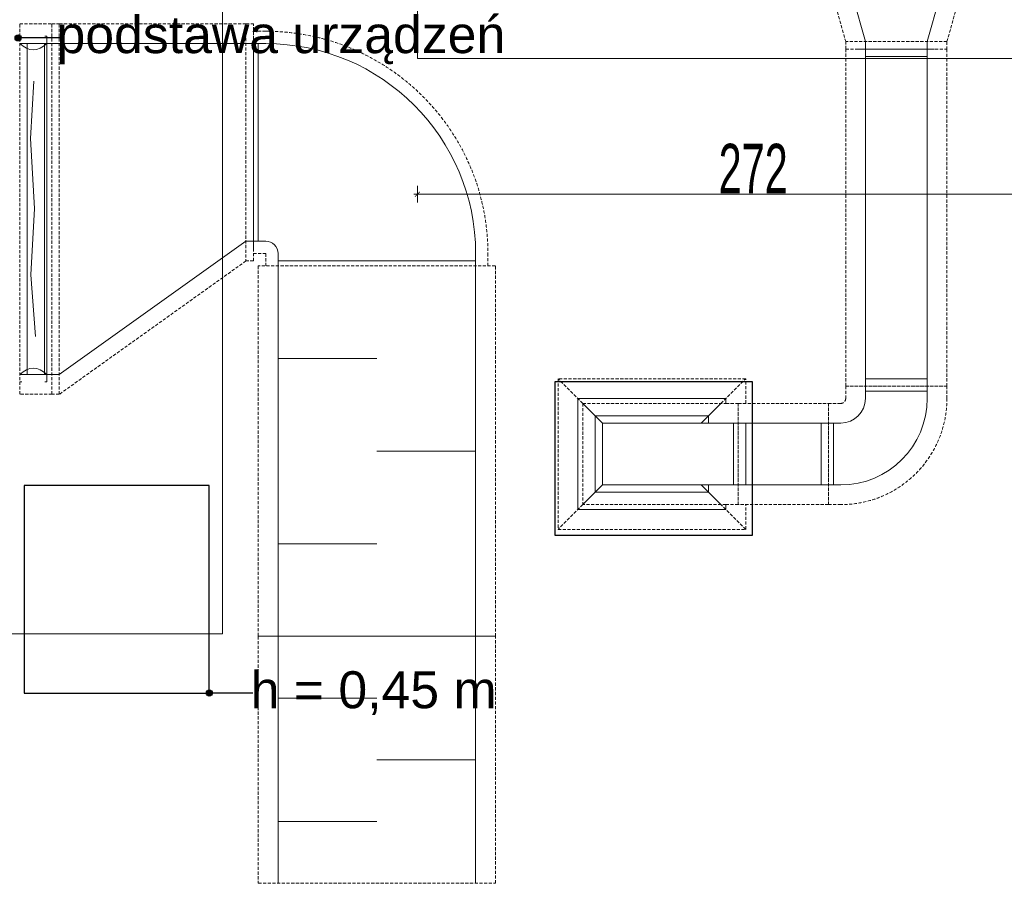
# Model space of a CAD drawing. Header units: millimetres. Extents: x -3034 to 546681, y -100001 to 133386.
# Tile 39 of 173: x 69872 to 73860, y -8405 to -4908. Entities that reach past the tile are written whole.
import ezdxf
from ezdxf.lldxf.tags import DXFTag

# ---------------------------------------------------------------- set-up
doc = ezdxf.new("R2010")
doc.units = ezdxf.units.MM
doc.set_wipeout_variables(frame=1)
for name, pattern in [('ACAD_ISO03W100', [150, 60, -90]), ('DASHED', [19.05, 12.7, -6.35]), ('Wipeout_Contour', [1000, 0, -1000])]:
    doc.linetypes.add(name, pattern=pattern)
doc.layers.get('Defpoints').update_dxf_attribs({"color": 252})
for name, color, linetype in [('___INST__AR_podstawy', 3, 'Continuous'), ('ELEK CIENKIE', 80, 'Continuous'), ('ELEK ODGROMÓWKA', 214, 'Continuous'), ('FLUID-W10-INS', 7, 'Continuous'), ('FLUID-W9-INS', 7, 'Continuous'), ('Linia', 252, 'Continuous'), ('Słup', 252, 'Continuous'), ('Tekst', 252, 'Continuous')]:
    doc.layers.add(name, color=color, linetype=linetype)
doc.layers.add('A-widok', color=7, linetype='Continuous', lineweight=15)
doc.layers.add('I_WYMIARY', color=6, linetype='Continuous', lineweight=18)
doc.styles.add('DETALE1_100', font='arial.ttf', dxfattribs={"width": 0.6, "height": 200})
doc.styles.add('Times new roman', font='arial.ttf')
tags = doc.linetypes.add('DASH', pattern=[15, 10, -5]).pattern_tags.tags
tags[6:7] = [DXFTag(74, 4), DXFTag(75, 0), DXFTag(340, '0'), DXFTag(46, 0.0), DXFTag(50, 0.0), DXFTag(44, 0.0), DXFTag(45, 0.0)]
tags[4:5] = [DXFTag(74, 4), DXFTag(75, 0), DXFTag(340, '0'), DXFTag(46, 0.0), DXFTag(50, 0.0), DXFTag(44, 0.0), DXFTag(45, 0.0)]
doc.dimstyles.new('Detale 1_100', dxfattribs={"dimscale": 0.12, "dimtxt": 250, "dimasz": 20, "dimexe": 50, "dimexo": 0, "dimgap": 30, "dimtad": 1, "dimdec": 1, "dimlfac": 0.1, "dimzin": 9, "dimdsep": 46, "dimtxsty": 'DETALE1_100', "dimblk1": 'DIM_KRESKA_', "dimblk2": 'DIM_KRESKA_', "dimsah": 1, "dimcen": 0, "dimse1": 1, "dimse2": 1, "dimclrd": 256, "dimclre": 256, "dimclrt": 256, "dimadec": 0, "dimazin": 0, "dimtfac": 0.01, "dimtdec": 1, "dimtix": 1, "dimtofl": 0, "dimtmove": 0, "dimatfit": 3, "dimfxl": 1, "dimtolj": 1, "dimtzin": 12, "dimlwd": -1, "dimarcsym": 0})

# ---------------------------------------------------------------- blocks, each defined once
blk = doc.blocks.new('A$C67C5DD4D')
at = {"layer": 'Linia', "linetype": 'Continuous'}
blk.add_hatch(color=256, dxfattribs=at).paths.add_polyline_path([(38251.1, 20672.5), (38250.1, 20677.3), (38247.4, 20681.4), (38243.3, 20684.1), (38238.6, 20685), (38233.8, 20684.1), (38229.7, 20681.4), (38227, 20677.3), (38226.1, 20672.5), (38227, 20667.7), (38229.7, 20663.7), (38233.8, 20661), (38238.6, 20660), (38243.3, 20661), (38247.4, 20663.7), (38250.1, 20667.7)])
at = {"layer": 'Linia'}
blk.add_line((38415.4, 20672.5), (38251.1, 20672.5), dxfattribs=at)
blk.add_circle((38238.6, 20672.5), 12.5, dxfattribs=at)
at = {"layer": 'Tekst', "char_height": 150, "attachment_point": 2, "style": 'Times new roman'}
for s, insert in [('\\A1;{\\fArial|b0|i0|c0|p38;podstawa urządzeń}', (39302.7, 20760.8)), ('\\A1;{\\fArial|b0|i0|c0|p38;h = 0,45 m}', (39678.3, 18107.9))]:
    blk.add_mtext(s, dxfattribs=dict(at, insert=insert))
at = {"color": 254, "linetype": 'Wipeout_Contour', "lineweight": 0, "ltscale": 474154.973817}
blk.add_wipeout([(40412.6, 18659.5), (41212.6, 18659.5), (41212.6, 19279.5), (40412.6, 19279.5)], dxfattribs=at).dxf.layer = 'Słup'
at = {"color": 254, "linetype": 'Wipeout_Contour', "lineweight": 0, "ltscale": 481919.218204}
blk.add_wipeout([(38262.6, 18019.6), (39012.6, 18019.6), (39012.6, 18859.6), (38262.6, 18859.6)], dxfattribs=at).dxf.layer = 'Słup'
at = {"layer": 'Linia', "linetype": 'Continuous'}
blk.add_hatch(color=256, dxfattribs=at).paths.add_polyline_path([(39025.1, 18019.6), (39024.1, 18024.4), (39021.4, 18028.5), (39017.3, 18031.2), (39012.6, 18032.1), (39007.8, 18031.2), (39003.7, 18028.5), (39001, 18024.4), (39000.1, 18019.6), (39001, 18014.9), (39003.7, 18010.8), (39007.8, 18008.1), (39012.6, 18007.1), (39017.3, 18008.1), (39021.4, 18010.8), (39024.1, 18014.9)])
at = {"layer": 'Linia'}
blk.add_line((39189.4, 18019.6), (39025.1, 18019.6), dxfattribs=at)
blk.add_circle((39012.6, 18019.6), 12.5, dxfattribs=at)
at = {"layer": 'Słup'}
for p, q in [((41212.6, 19279.5), (40412.6, 19279.5)), ((40412.6, 19279.5), (40412.6, 18659.5)), ((41212.6, 18659.5), (41212.6, 19279.5)), ((39012.6, 18859.6), (38262.6, 18859.6)), ((38262.6, 18859.6), (38262.6, 18019.6)), ((39012.6, 18019.6), (39012.6, 18859.6)), ((40412.6, 18659.5), (41212.6, 18659.5)), ((38262.6, 18019.6), (39012.6, 18019.6))]:
    blk.add_line(p, q, dxfattribs=at)
blk = doc.blocks.new('iglice')
at = {"layer": 'ELEK CIENKIE', "color": 232, "linetype": 'ACAD_ISO03W100', "ltscale": 3}
blk.add_circle((-36414.8, 17462.6), 7540, dxfattribs=at)
blk = doc.blocks.new('wentDACH')
at = {"color": 8, "linetype": 'ByBlock', "lineweight": 9}
for p, q in [((-112812.1, 38672.2, 4809.1), (-112737.1, 38404.2, 4809.1)), ((-112487.1, 38404.2, 4809.1), (-112412.1, 38672.2, 4809.1)), ((-112737.1, 38404.2, 4809.1), (-112737.1, 38374.2, 4809.1)), ((-112487.1, 38374.2, 4809.1), (-112487.1, 38404.2, 4809.1)), ((-115165.9, 38396.2, 5175), (-115215.9, 38396.2, 5175)), ((-112737.2, 38374.4, 4925), (-112737.2, 37009.4, 4925)), ((-112487.2, 37009.4, 4925), (-112487.2, 38374.4, 4925)), ((-115215.9, 37596.2, 5175), (-115165.9, 37596.2, 5175)), ((-115115.9, 37546.2, 5175), (-115115.9, 37496.2, 5175)), ((-114315.9, 37496.2, 5175), (-114315.9, 37546.2, 5175)), ((-112737.2, 37009.4, 4925), (-112737.2, 36959.4, 4925)), ((-112487.2, 36959.4, 4925), (-112487.2, 37009.4, 4925)), ((-112837.2, 36859.4, 4925), (-112887.2, 36859.4, 4925)), ((-112887.2, 36609.4, 4925), (-112837.2, 36609.4, 4925))]:
    blk.add_line(p, q, dxfattribs=at)
at = {"color": 8, "lineweight": 9}
for p, q in [((-116162.2, 38426.6), (-116153.5, 38426.6)), ((-116052.2, 38426.6), (-116060.8, 38426.6)), ((-116052.2, 37026.6), (-116052.2, 38426.6)), ((-116105, 38243.7), (-116118.6, 38011.5)), ((-116118.6, 38011.5), (-116101.9, 37728.7)), ((-116101.9, 37728.7), (-116117.6, 37459.4)), ((-116117.6, 37459.4), (-116098.7, 37210.3)), ((-116153.5, 37026.6), (-116162.2, 37026.6)), ((-116060.8, 37026.6), (-116052.2, 37026.6))]:
    blk.add_line(p, q, dxfattribs=at)
at = {"color": 8, "linetype": 'Continuous', "lineweight": 9}
for p, q in [((-115215.9, 37566.2, 5175), (-115215.9, 38426.2, 5175)), ((-115195.9, 38396.2, 5175), (-115195.9, 37596.2, 5175)), ((-112457.2, 38374.4, 4925), (-112767.2, 38374.4, 4925)), ((-112487.2, 38344.4, 4925), (-112737.2, 38344.4, 4925)), ((-114315.9, 37516.2, 5175), (-115115.9, 37516.2, 5175)), ((-112487.2, 37039.4, 4925), (-112737.2, 37039.4, 4925)), ((-112487.2, 36989.4, 4925), (-112737.2, 36989.4, 4925)), ((-112867.2, 36609.4, 4925), (-112867.2, 36859.4, 4925))]:
    blk.add_line(p, q, dxfattribs=at)
at = {"color": 8, "linetype": 'ByBlock', "lineweight": 9, "extrusion": (-1.22465e-16, 4.93038e-32, -1)}
for p, q in [((-116031.7, 38396.2, 5006.5), (-116161.7, 38396.2, 5006.5)), ((-116031.7, 37056.2, 5006.5), (-116161.7, 37056.2, 5006.5))]:
    blk.add_line(p, q, dxfattribs=at)
at = {"color": 8, "linetype": 'Continuous', "lineweight": 9, "extrusion": (-1.22465e-16, 4.93038e-32, -1)}
for p, q in [((-116131.7, 37056.2, 5006.5), (-116131.7, 38396.2, 5006.5)), ((-116061.7, 37056.2, 5006.5), (-116061.7, 38396.2, 5006.5))]:
    blk.add_line(p, q, dxfattribs=at)
at = {"color": 8, "linetype": 'ByBlock', "lineweight": 9, "extrusion": (-1.22465e-16, 0, -1)}
for p, q in [((-116001.8, 38396.2, 5175), (-116031.8, 38396.2, 5175)), ((-115245.8, 38396.2, 5175), (-116001.8, 38396.2, 5175)), ((-115215.8, 38396.2, 5175), (-115245.8, 38396.2, 5175)), ((-115245.8, 37596.2, 5175), (-116001.8, 37056.2, 5175)), ((-115215.8, 37596.2, 5175), (-115245.8, 37596.2, 5175)), ((-116001.8, 37056.2, 5175), (-116031.8, 37056.2, 5175))]:
    blk.add_line(p, q, dxfattribs=at)
at = {"color": 8, "linetype": 'ByBlock', "lineweight": 9, "extrusion": (2.46519e-32, -1.22465e-16, -1)}
for p, q in [((-115115.9, 35996.2, 5175), (-115115.9, 37496.2, 5175)), ((-114315.9, 37496.2, 5175), (-114315.9, 35996.2, 5175)), ((-115115.9, 34996.2, 5175), (-115115.9, 35996.2, 5175)), ((-114315.9, 35996.2, 5175), (-114315.9, 34996.2, 5175))]:
    blk.add_line(p, q, dxfattribs=at)
at = {"color": 8, "linetype": 'Continuous', "lineweight": 9, "extrusion": (2.46519e-32, -1.22465e-16, -1)}
for p, q in [((-114715.9, 37121.2, 5175), (-115115.9, 37121.2, 5175)), ((-114715.9, 36746.2, 5175), (-114315.9, 36746.2, 5175)), ((-114715.9, 36371.2, 5175), (-115115.9, 36371.2, 5175)), ((-114715.9, 35746.2, 5175), (-115115.9, 35746.2, 5175)), ((-114715.9, 35496.2, 5175), (-114315.9, 35496.2, 5175)), ((-114715.9, 35246.2, 5175), (-115115.9, 35246.2, 5175))]:
    blk.add_line(p, q, dxfattribs=at)
at = {"color": 8, "linetype": 'ByBlock', "lineweight": 9, "extrusion": (-2.44929e-16, -1, -1.83697e-16)}
for p, q in [((-113302.2, 36959.4, 4075), (-113902.2, 36959.4, 4075)), ((-113902.2, 36959.4, 4075), (-113902.2, 36509.4, 4075)), ((-113832.2, 36889.4, 4075), (-113882.2, 36939.4, 4075)), ((-113372.2, 36889.4, 4075), (-113322.2, 36939.4, 4075)), ((-113302.2, 36939.4, 4075), (-113302.2, 36959.4, 4075)), ((-113802.2, 36859.4, 4075), (-113832.2, 36889.4, 4075)), ((-113402.2, 36859.4, 4075), (-113372.2, 36889.4, 4075)), ((-113802.2, 36609.4, 4075), (-113832.2, 36579.4, 4075)), ((-113372.2, 36579.4, 4075), (-113402.2, 36609.4, 4075)), ((-113832.2, 36579.4, 4075), (-113882.2, 36529.4, 4075)), ((-113322.2, 36529.4, 4075), (-113372.2, 36579.4, 4075)), ((-113302.2, 36509.4, 4075), (-113302.2, 36529.4, 4075)), ((-113902.2, 36509.4, 4075), (-113302.2, 36509.4, 4075))]:
    blk.add_line(p, q, dxfattribs=at)
at = {"color": 8, "linetype": 'ByBlock', "lineweight": 9, "extrusion": (3.67394e-16, 1, -6.12323e-17)}
for p, q in [((-113802.2, 36859.4, 4875), (-113832.2, 36889.4, 4875)), ((-113372.2, 36889.4, 4875), (-113402.2, 36859.4, 4875)), ((-113802.2, 36859.4, 4875), (-113302.2, 36859.4, 4875)), ((-113802.2, 36859.4, 4875), (-113802.2, 36609.4, 4875)), ((-113302.2, 36859.4, 4875), (-113252.2, 36859.4, 4875)), ((-113832.2, 36579.4, 4875), (-113802.2, 36609.4, 4875)), ((-113302.2, 36609.4, 4875), (-113802.2, 36609.4, 4875)), ((-113372.2, 36579.4, 4875), (-113402.2, 36609.4, 4875)), ((-113302.2, 36609.4, 4875), (-113252.2, 36609.4, 4875))]:
    blk.add_line(p, q, dxfattribs=at)
at = {"color": 8, "linetype": 'Continuous', "lineweight": 9, "extrusion": (3.67394e-16, 1, -6.12323e-17)}
for p, q in [((-113832.2, 36579.4, 4875), (-113832.2, 36889.4, 4875)), ((-113832.2, 36889.4, 4875), (-113372.2, 36889.4, 4875)), ((-113372.2, 36889.4, 4875), (-113372.2, 36859.4, 4875)), ((-113272.2, 36609.4, 4875), (-113272.2, 36859.4, 4875)), ((-113372.2, 36609.4, 4875), (-113372.2, 36579.4, 4875)), ((-113372.2, 36579.4, 4875), (-113832.2, 36579.4, 4875))]:
    blk.add_line(p, q, dxfattribs=at)
at = {"color": 8, "linetype": 'Continuous', "lineweight": 9, "extrusion": (-2.44929e-16, -1, -1.83697e-16)}
for p, q in [((-113372.2, 36889.4, 4075), (-113832.2, 36889.4, 4075)), ((-113832.2, 36889.4, 4075), (-113832.2, 36579.4, 4075)), ((-113372.2, 36859.4, 4075), (-113372.2, 36889.4, 4075)), ((-113372.2, 36579.4, 4075), (-113372.2, 36609.4, 4075)), ((-113832.2, 36579.4, 4075), (-113372.2, 36579.4, 4075))]:
    blk.add_line(p, q, dxfattribs=at)
at = {"color": 8, "linetype": 'ByBlock', "lineweight": 9, "extrusion": (1.22465e-16, 0, -1)}
for p, q in [((-112887.2, 36859.4, 4925), (-113252.2, 36859.4, 4925)), ((-112887.2, 36609.4, 4925), (-113252.2, 36609.4, 4925))]:
    blk.add_line(p, q, dxfattribs=at)
at = {"color": 8, "linetype": 'Continuous', "lineweight": 9, "extrusion": (1.22465e-16, 0, -1)}
for p, q in [((-113222.2, 36609.4, 4925), (-113222.2, 36859.4, 4925)), ((-112917.2, 36609.4, 4925), (-112917.2, 36859.4, 4925))]:
    blk.add_line(p, q, dxfattribs=at)
at = {"color": 8, "lineweight": 9, "extrusion": (0, 0, -1)}
for centre, start_param, end_param in [((-116107.3, 38994.5), 2.854685, 3.428501), ((-116107, 36458.7), 5.996277, 6.570093)]:
    blk.add_ellipse(centre, major_axis=(0, 623.4), ratio=0.311046, start_param=start_param, end_param=end_param, dxfattribs=at)
at = {"color": 8, "linetype": 'ByBlock', "lineweight": 9, "extrusion": (-7.32119e-64, -2.68074e-32, -1)}
blk.add_ellipse((-115165.9, 37546.2, 5175), major_axis=(0, 850), ratio=1, start_param=0, end_param=1.570796, dxfattribs=at)
blk.add_ellipse((-115165.9, 37546.2, 5175), major_axis=(0, 850), ratio=1, start_param=0, end_param=1.570796, dxfattribs=at)
at = {"color": 8, "linetype": 'ByBlock', "lineweight": 9, "extrusion": (0, -2.68074e-32, -1)}
blk.add_ellipse((-115165.9, 37546.2, 5175), major_axis=(0, 50), ratio=1, start_param=0, end_param=1.570796, dxfattribs=at)
blk.add_ellipse((-115165.9, 37546.2, 5175), major_axis=(0, 50), ratio=1, start_param=0, end_param=1.570796, dxfattribs=at)
at = {"color": 8, "linetype": 'ByBlock', "lineweight": 9, "extrusion": (-1.22465e-16, -2.20817e-48, -1)}
blk.add_ellipse((-112837.2, 36959.4, 4925), major_axis=(350, 0), ratio=1, start_param=0, end_param=1.570796, dxfattribs=at)
blk.add_ellipse((-112837.2, 36959.4, 4925), major_axis=(350, 0), ratio=1, start_param=0, end_param=1.570796, dxfattribs=at)
at = {"color": 8, "linetype": 'ByBlock', "lineweight": 9, "extrusion": (-1.22465e-16, -1.93215e-48, -1)}
blk.add_ellipse((-112837.2, 36959.4, 4925), major_axis=(100, 0), ratio=1, start_param=0, end_param=1.570796, dxfattribs=at)
blk.add_ellipse((-112837.2, 36959.4, 4925), major_axis=(100, 0), ratio=1, start_param=0, end_param=1.570796, dxfattribs=at)
at = {"layer": 'FLUID-W10-INS', "color": 8, "linetype": 'DASHED', "lineweight": 9, "extrusion": (-1.22465e-16, 4.93038e-32, -1)}
for p, q in [((-116161.7, 36976.2, 5006.5), (-116161.7, 38476.2, 5006.5)), ((-116161.7, 38476.2, 5006.5), (-116031.7, 38476.2, 5006.5)), ((-116031.7, 36976.2, 5006.5), (-116031.7, 38476.2, 5006.5)), ((-116031.7, 36976.2, 5006.5), (-116161.7, 36976.2, 5006.5))]:
    blk.add_line(p, q, dxfattribs=at)
at = {"layer": 'FLUID-W10-INS', "color": 8, "linetype": 'DASHED', "lineweight": 9, "extrusion": (-1.22465e-16, 0, -1)}
for p, q in [((-116031.8, 38476.2, 5175), (-116001.8, 38476.2, 5175)), ((-116031.8, 36976.2, 5175), (-116031.8, 38476.2, 5175)), ((-116001.8, 38476.2, 5175), (-115245.8, 38476.2, 5175)), ((-116001.8, 36976.2, 5175), (-116001.8, 38476.2, 5175)), ((-115245.8, 38476.2, 5175), (-115215.8, 38476.2, 5175)), ((-115245.8, 38476.2, 5175), (-115245.8, 37516.2, 5175)), ((-115215.8, 37516.2, 5175), (-115215.8, 38476.2, 5175)), ((-115245.8, 37516.2, 5175), (-116001.8, 36976.2, 5175)), ((-115215.8, 37516.2, 5175), (-115245.8, 37516.2, 5175)), ((-116001.8, 36976.2, 5175), (-116031.8, 36976.2, 5175))]:
    blk.add_line(p, q, dxfattribs=at)
at = {"layer": 'FLUID-W10-INS', "color": 8, "linetype": 'DASHED', "lineweight": 9}
for p, q in [((-115165.9, 38446.1, 5175), (-115215.9, 38446.1, 5175)), ((-115215.9, 37546.3, 5175), (-115165.9, 37546.3, 5175)), ((-115165.8, 37546.2, 5175), (-115165.8, 37496.2, 5175)), ((-114266, 37496.2, 5175), (-114266, 37546.2, 5175))]:
    blk.add_line(p, q, dxfattribs=at)
at = {"layer": 'FLUID-W10-INS', "color": 8, "linetype": 'DASHED', "lineweight": 9, "extrusion": (2.46519e-32, -1.22465e-16, -1)}
for p, q in [((-115195.9, 37496.2, 5175), (-115195.9, 35996.2, 5175)), ((-114235.9, 37496.2, 5175), (-115195.9, 37496.2, 5175)), ((-114235.9, 35996.2, 5175), (-114235.9, 37496.2, 5175)), ((-115195.9, 35996.2, 5175), (-114235.9, 35996.2, 5175)), ((-115195.9, 35996.2, 5175), (-115195.9, 34996.2, 5175)), ((-114235.9, 35996.2, 5175), (-115195.9, 35996.2, 5175)), ((-114235.9, 34996.2, 5175), (-114235.9, 35996.2, 5175)), ((-115195.9, 34996.2, 5175), (-114235.9, 34996.2, 5175))]:
    blk.add_line(p, q, dxfattribs=at)
at = {"layer": 'FLUID-W10-INS', "color": 8, "linetype": 'DASHED', "lineweight": 9, "extrusion": (-9.81803e-32, -2.68074e-32, -1)}
blk.add_ellipse((-115165.9, 37546.2, 5175), major_axis=(0, 899.9), ratio=1, start_param=0, end_param=1.570796, dxfattribs=at)
at = {"layer": 'FLUID-W10-INS', "color": 8, "linetype": 'DASHED', "lineweight": 9, "extrusion": (-9.24446e-32, -2.68074e-32, -1)}
blk.add_ellipse((-115165.9, 37546.2, 5175), major_axis=(0, 0.1), ratio=1, start_param=0, end_param=1.570796, dxfattribs=at)
at = {"layer": 'FLUID-W9-INS', "color": 8, "linetype": 'DASHED', "lineweight": 9}
for p, q in [((-112892.1, 38672.2, 4809.1), (-112817.1, 38404.2, 4809.1)), ((-112407.1, 38404.2, 4809.1), (-112332.1, 38672.2, 4809.1)), ((-112817.1, 38374.2, 4809.1), (-112817.1, 38404.2, 4809.1)), ((-112407.1, 38404.2, 4809.1), (-112817.1, 38404.2, 4809.1)), ((-112407.1, 38404.2, 4809.1), (-112407.1, 38374.2, 4809.1)), ((-112817.2, 37009.4, 4925), (-112817.2, 38374.4, 4925)), ((-112817.1, 38374.2, 4809.1), (-112407.1, 38374.2, 4809.1)), ((-112407.2, 38374.4, 4925), (-112407.2, 37009.4, 4925)), ((-112817.2, 37009.4, 4925), (-112817.2, 36959.4, 4925)), ((-112407.2, 37009.4, 4925), (-112817.2, 37009.4, 4925)), ((-112817.2, 37009.4, 4925), (-112407.2, 37009.4, 4925)), ((-112407.2, 36959.4, 4925), (-112407.2, 37009.4, 4925)), ((-112837.2, 36939.4, 4925), (-112887.2, 36939.4, 4925)), ((-112887.2, 36939.4, 4925), (-112887.2, 36529.4, 4925)), ((-112887.2, 36529.4, 4925), (-112837.2, 36529.4, 4925))]:
    blk.add_line(p, q, dxfattribs=at)
at = {"layer": 'FLUID-W9-INS', "color": 8, "linetype": 'DASHED', "lineweight": 9, "extrusion": (-2.44929e-16, -1, -1.83697e-16)}
for p, q in [((-113882.2, 36939.4, 4075), (-113982.2, 37039.4, 4075)), ((-113982.2, 37039.4, 4075), (-113982.2, 36429.4, 4075)), ((-113222.2, 37039.4, 4075), (-113982.2, 37039.4, 4075)), ((-113322.2, 36939.4, 4075), (-113222.2, 37039.4, 4075)), ((-113222.2, 36939.4, 4075), (-113222.2, 37039.4, 4075)), ((-113882.2, 36939.4, 4075), (-113882.2, 36529.4, 4075)), ((-113882.2, 36529.4, 4075), (-113982.2, 36429.4, 4075)), ((-113222.2, 36429.4, 4075), (-113322.2, 36529.4, 4075)), ((-113222.2, 36429.4, 4075), (-113222.2, 36529.4, 4075)), ((-113982.2, 36429.4, 4075), (-113222.2, 36429.4, 4075))]:
    blk.add_line(p, q, dxfattribs=at)
at = {"layer": 'FLUID-W9-INS', "color": 8, "linetype": 'DASHED', "lineweight": 9, "extrusion": (3.67394e-16, 1, -6.12323e-17)}
for p, q in [((-113882.2, 36939.4, 4875), (-113302.2, 36939.4, 4875)), ((-113302.2, 36939.4, 4875), (-113252.2, 36939.4, 4875)), ((-113252.2, 36939.4, 4875), (-113252.2, 36529.4, 4875)), ((-113302.2, 36529.4, 4875), (-113882.2, 36529.4, 4875)), ((-113252.2, 36529.4, 4875), (-113302.2, 36529.4, 4875))]:
    blk.add_line(p, q, dxfattribs=at)
at = {"layer": 'FLUID-W9-INS', "color": 8, "linetype": 'DASHED', "lineweight": 9, "extrusion": (1.22465e-16, 0, -1)}
for p, q in [((-113252.2, 36529.4, 4925), (-113252.2, 36939.4, 4925)), ((-113252.2, 36939.4, 4925), (-112887.2, 36939.4, 4925)), ((-112887.2, 36529.4, 4925), (-112887.2, 36939.4, 4925)), ((-112887.2, 36529.4, 4925), (-113252.2, 36529.4, 4925))]:
    blk.add_line(p, q, dxfattribs=at)
at = {"layer": 'FLUID-W9-INS', "color": 8, "linetype": 'DASHED', "lineweight": 9, "extrusion": (-1.22465e-16, -5.05618e-48, -1)}
blk.add_ellipse((-112837.2, 36959.4, 4925), major_axis=(430, 0), ratio=1, start_param=0, end_param=1.570796, dxfattribs=at)
at = {"layer": 'FLUID-W9-INS', "color": 8, "linetype": 'DASHED', "lineweight": 9, "extrusion": (-1.22465e-16, -2.41519e-48, -1)}
blk.add_ellipse((-112837.2, 36959.4, 4925), major_axis=(20, 0), ratio=1, start_param=0, end_param=1.570796, dxfattribs=at)
blk = doc.blocks.new('DIM_KRESKA_')
for p, q in [((-6, 0), (6, 0)), ((0, 14), (0, -14))]:
    blk.add_line(p, q)
at = {"const_width": 1.2}
blk.add_lwpolyline([(-4.2, -4.2), (4.2, 4.2)], dxfattribs=at)
blk = doc.blocks.new('*D516')
at = {"layer": 'Defpoints', "color": 0}
for p in [(71482.8, -5065), (74202.8, -5065), (74202.8, -5614.4)]:
    blk.add_point(p, dxfattribs=at)
at = {"layer": 'I_WYMIARY'}
blk.add_line((71485.2, -5614.4), (74200.4, -5614.4), dxfattribs=at)
at = {"layer": 'I_WYMIARY', "xscale": 2.4, "yscale": 2.4, "zscale": 2.4, "rotation": 180}
blk.add_blockref('DIM_KRESKA_', (71482.8, -5614.4), dxfattribs=at)
at = {"layer": 'I_WYMIARY', "xscale": 2.4, "yscale": 2.4, "zscale": 2.4}
blk.add_blockref('DIM_KRESKA_', (74202.8, -5614.4), dxfattribs=at)
at = {"layer": 'I_WYMIARY', "insert": (72842.8, -5510.4), "char_height": 200, "attachment_point": 5, "style": 'DETALE1_100'}
blk.add_mtext('\\A1;272', dxfattribs=at)

msp = doc.modelspace()

# ---------------------------------------------------------------- block references
msp.add_blockref('A$C67C5DD4D', (31627.445, -25653.943))

# ---------------------------------------------------------------- next in the draw order: linework, layer by layer
at = {"layer": 'A-widok', "color": 252, "linetype": 'DASH', "ltscale": 15, "true_color": 0x939393}
for points in [[(71482.797, -5065.047), (74202.797, -5065.047), (74202.797, -765.047), (71482.797, -765.047)], [(66893.434, -7394.346), (70693.434, -7394.346), (70693.434, -4394.346), (66893.434, -4394.346)]]:
    msp.add_lwpolyline(points, close=True, dxfattribs=at)

# ---------------------------------------------------------------- next in the draw order: block references
at = {"layer": '___INST__AR_podstawy', "color": 210, "lineweight": 40}
msp.add_blockref('wentDACH', (186034.592, -43400.942), dxfattribs=at)
at = {"layer": 'ELEK ODGROMÓWKA'}
msp.add_blockref('iglice', (111335.99, -24243.943), dxfattribs=at)

# ---------------------------------------------------------------- next in the draw order: dimensions: what is measured, and where the dimension line sits
at = {"layer": 'I_WYMIARY'}
dim = msp.add_linear_dim(base=(74202.797, -5614.371), p1=(71482.797, -5065.047), p2=(74202.797, -5065.047), dimstyle='Detale 1_100', dxfattribs=at)
dim.commit()
dim.dimension.update_dxf_attribs({"geometry": '*D516', "text_midpoint": (72842.797, -5510.361)})

doc.saveas('drawing.dxf')
